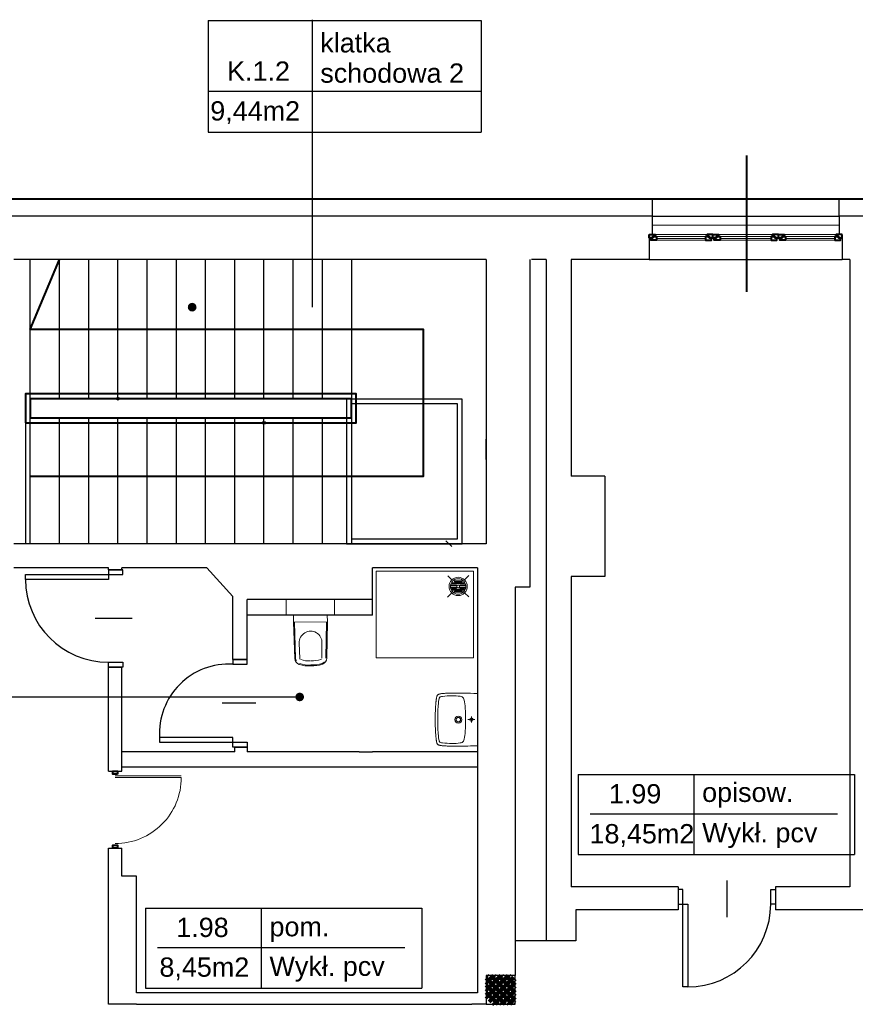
# Model space of a CAD drawing. Header units: millimetres. Extents: x 6612728327 to 6612744462, y 5733542327 to 5733552841.
# Tile 7 of 124: x 6612731832 to 6612732698, y 5733545127 to 5733546149. Entities that reach past the tile are written whole.
import ezdxf

# ---------------------------------------------------------------- set-up
doc = ezdxf.new("R2010")
doc.units = ezdxf.units.MM
doc.header["$MEASUREMENT"] = 0
doc.set_wipeout_variables(frame=1)
doc.linetypes.add('Wipeout_Contour', pattern=[1000, 0, -1000])
for name, color, linetype in [('!!!!_SCIANY GRUBE', 7, 'Continuous'), ('1_ppoż PODZIAL STREF 120', 7, 'Continuous'), ('1_ppoż PODZIAL STREF propoz', 7, 'Continuous'), ('_A TECHN._wyposazenie sanitariaty', 7, 'Continuous'), ('_A-WOD-KAN', 7, 'Continuous'), ('A_A-OPISY POM', 7, 'Continuous'), ('A_ocieplenie', 7, 'Continuous'), ('A_OPISY dodatkowe', 7, 'Continuous'), ('A_SCIANY PROJ. wewn', 7, 'Continuous'), ('A_Stolarka_drzw_wew', 192, 'Continuous'), ('A_wypełnienie', 7, 'Continuous'), ('inw_STOLARKA', 7, 'Continuous'), ('inw_STOLARKAOKIENNA', 7, 'Continuous'), ('inw_WIDOK', 7, 'Continuous')]:
    doc.layers.add(name, color=color, linetype=linetype)
doc.styles.add('GENERATED_STYLE_1', font='arial.ttf')

msp = doc.modelspace()

# ---------------------------------------------------------------- hatches: boundary and pattern name
at = {"layer": 'A_A-OPISY POM', "linetype": 'Continuous', "lineweight": 25}
for points in [[(6612732010.411141, 5733545845.810483, 1), (6612732010.411141, 5733545854.810483, 1)], [(6612732126.466172, 5733545445.785811, 1), (6612732117.466172, 5733545445.785811, 1)], [(6612732126.466172, 5733545445.785811, 1), (6612732117.466172, 5733545445.785811, 1)]]:
    msp.add_hatch(color=7, dxfattribs=at).paths.add_polyline_path(points)

# ---------------------------------------------------------------- linework, layer by layer
at = {"layer": '!!!!_SCIANY GRUBE', "color": 7, "lineweight": 30}
for p, q in [((6612732362.516479, 5733545944.844685), (6612731822.516479, 5733545944.844685)), ((6612732487.516479, 5733545944.844685), (6612732362.516479, 5733545944.844685)), ((6612732487.516479, 5733545944.844685), (6612732487.516479, 5733545925.844685)), ((6612732722.516479, 5733545944.844685), (6612732681.516479, 5733545944.844685)), ((6612732681.516479, 5733545944.844685), (6612732681.516479, 5733545925.844685)), ((6612732484.516479, 5733545925.844685), (6612732484.516479, 5733545899.844685)), ((6612732487.516479, 5733545925.844685), (6612732484.516479, 5733545925.844685)), ((6612732681.516479, 5733545925.844685), (6612732684.516479, 5733545925.844685)), ((6612732684.516479, 5733545925.844685), (6612732684.516479, 5733545899.844685)), ((6612732315.516479, 5733545899.844685), (6612731825.516479, 5733545899.844685)), ((6612732315.516479, 5733545899.844685), (6612732315.516479, 5733545604.844684)), ((6612732360.516479, 5733545899.844685), (6612732360.516479, 5733545559.844684)), ((6612732377.516479, 5733545899.844685), (6612732362.516479, 5733545899.844685)), ((6612732377.516479, 5733545899.844685), (6612732377.516479, 5733545192.844683)), ((6612732484.516479, 5733545899.844685), (6612732403.516479, 5733545899.844685)), ((6612732403.516479, 5733545899.844685), (6612732403.516479, 5733545674.844684)), ((6612732692.516479, 5733545899.844685), (6612732684.516479, 5733545899.844685)), ((6612732692.516479, 5733545899.844685), (6612732692.516479, 5733545248.844683)), ((6612732438.516479, 5733545674.844684), (6612732403.516479, 5733545674.844684)), ((6612732438.516479, 5733545674.844684), (6612732438.516479, 5733545570.844684)), ((6612732315.516479, 5733545604.844684), (6612731825.516479, 5733545604.844684)), ((6612731923.516479, 5733545579.844684), (6612731825.516479, 5733545579.844684)), ((6612731923.516479, 5733545577.844684), (6612731923.516479, 5733545579.844684)), ((6612731923.516479, 5733545577.844684), (6612731937.516479, 5733545577.844684)), ((6612732025.516479, 5733545579.844684), (6612731937.516479, 5733545579.844684)), ((6612731937.516479, 5733545577.844684), (6612731937.516479, 5733545579.844684)), ((6612732052.515471, 5733545550.045087), (6612732025.516479, 5733545579.844684)), ((6612732306.516479, 5733545579.844684), (6612732197.516479, 5733545579.844684)), ((6612732197.516479, 5733545546.844684), (6612732197.516479, 5733545579.844684)), ((6612732306.516479, 5733545579.844684), (6612732306.516479, 5733545372.844684)), ((6612732403.516479, 5733545570.844684), (6612732403.516479, 5733545248.844683)), ((6612732438.516479, 5733545570.844684), (6612732403.516479, 5733545570.844684)), ((6612732360.516479, 5733545559.844684), (6612732345.516479, 5733545559.844684)), ((6612732197.516479, 5733545546.844684), (6612732067.515471, 5733545546.844684)), ((6612732197.516479, 5733545530.845232), (6612732067.515471, 5733545530.845232)), ((6612732052.515471, 5733545484.844402), (6612732067.515471, 5733545484.844554)), ((6612731923.516479, 5733545368.844684), (6612731923.516479, 5733545476.844833)), ((6612731937.516479, 5733545372.844684), (6612731937.516479, 5733545476.844693)), ((6612732054.516479, 5733545388.844684), (6612731937.516479, 5733545388.844684)), ((6612732054.516479, 5733545388.844684), (6612731937.516479, 5733545388.844684)), ((6612732183.516479, 5733545388.844684), (6612732067.516479, 5733545388.844684)), ((6612732183.516479, 5733545388.844684), (6612732197.516479, 5733545388.844684)), ((6612732306.516479, 5733545388.844684), (6612732197.516479, 5733545388.844684)), ((6612731937.516479, 5733545368.844684), (6612731937.516479, 5733545372.844684)), ((6612732306.516479, 5733545372.844684), (6612731937.516479, 5733545372.844684)), ((6612731937.516479, 5733545368.844684), (6612731937.516479, 5733545372.844684)), ((6612732306.516479, 5733545372.844684), (6612732306.516479, 5733545138.844683)), ((6612731923.516479, 5733545368.844684), (6612731937.516479, 5733545368.844684)), ((6612731923.516479, 5733545368.844684), (6612731937.516479, 5733545368.844684)), ((6612731923.516479, 5733545126.844683), (6612731923.516479, 5733545288.844684)), ((6612731923.516479, 5733545288.844684), (6612731937.516479, 5733545288.844684)), ((6612731937.516479, 5733545259.844683), (6612731937.516479, 5733545288.844684)), ((6612731952.516479, 5733545259.844683), (6612731937.516479, 5733545259.844683)), ((6612731952.516479, 5733545138.844683), (6612731952.516479, 5733545259.844683)), ((6612732514.516479, 5733545248.844683), (6612732403.516479, 5733545248.844683)), ((6612732514.516479, 5733545248.844683), (6612732403.516479, 5733545248.844683)), ((6612732514.516479, 5733545248.844683), (6612732514.516479, 5733545224.844683)), ((6612732514.516479, 5733545248.844683), (6612732514.516479, 5733545224.844683)), ((6612732692.516479, 5733545248.844683), (6612732615.516479, 5733545248.844683)), ((6612732615.516479, 5733545248.844683), (6612732615.516479, 5733545224.844683)), ((6612732514.516479, 5733545224.844683), (6612732408.516479, 5733545224.844683)), ((6612732514.516479, 5733545224.844683), (6612732408.516479, 5733545224.844683)), ((6612732408.516479, 5733545224.844683), (6612732408.516479, 5733545192.844683)), ((6612732995.51648, 5733545224.844683), (6612732615.516479, 5733545224.844683)), ((6612732408.516479, 5733545192.844683), (6612732345.516479, 5733545192.844683)), ((6612732300.516479, 5733545138.844683), (6612731952.516479, 5733545138.844683)), ((6612732306.516479, 5733545138.844683), (6612732300.516479, 5733545138.844683)), ((6612731952.516479, 5733545126.844683), (6612731923.516479, 5733545126.844683)), ((6612731952.516479, 5733545126.844683), (6612732300.516479, 5733545126.844683))]:
    msp.add_line(p, q, dxfattribs=at)
at = {"layer": '!!!!_SCIANY GRUBE', "color": 7, "lineweight": 30, "flags": 128}
for points in [[(6612731822.516479, 5733545962.844685), (6612732487.516479, 5733545962.844685), (6612732487.516479, 5733545944.844685)], [(6612732681.516479, 5733545944.844685), (6612732681.516479, 5733545962.844685), (6612732722.516479, 5733545962.844685)], [(6612732052.515471, 5733545484.844404), (6612732052.515471, 5733545550.045087)], [(6612732067.515471, 5733545484.844554), (6612732067.515471, 5733545546.844684)], [(6612732197.516479, 5733545530.845232), (6612732197.516479, 5733545546.844684)], [(6612731923.515571, 5733545476.844833), (6612731937.516479, 5733545476.844833)], [(6612732054.516479, 5733545388.844684), (6612732054.516479, 5733545393.844554), (6612732067.516479, 5733545393.844554), (6612732067.516479, 5733545388.844684)]]:
    msp.add_lwpolyline(points, dxfattribs=at)
at = {"layer": '1_ppoż PODZIAL STREF 120', "color": 1, "lineweight": 18, "true_color": 0xe70505}
msp.add_line((6612732095.847183, 5733545604.844684), (6612732114.401622, 5733545604.844684), dxfattribs=at)
at = {"layer": '1_ppoż PODZIAL STREF 120', "color": 7, "lineweight": 30, "flags": 128}
for points in [[(6612732290.516479, 5733545604.844684), (6612732290.516479, 5733545754.844684), (6612732170.516479, 5733545754.844684), (6612732170.516479, 5733545604.844684)], [(6612732285.516479, 5733545609.844684), (6612732285.516479, 5733545749.844684), (6612732175.516479, 5733545749.844684), (6612732175.516479, 5733545609.844684)]]:
    msp.add_lwpolyline(points, close=True, dxfattribs=at)
at = {"layer": '1_ppoż PODZIAL STREF propoz', "color": 7, "lineweight": 40}
msp.add_line((6612732585.516479, 5733546007.679116), (6612732585.516479, 5733545866.242754), dxfattribs=at)
msp.add_line((6612732585.516479, 5733546007.679116), (6612732585.516479, 5733545866.242754), dxfattribs=at)
at = {"layer": '1_ppoż PODZIAL STREF propoz', "color": 1, "lineweight": 18, "true_color": 0xe70505}
msp.add_line((6612732095.847183, 5733545604.844684), (6612732114.401622, 5733545604.844684), dxfattribs=at)
at = {"layer": '_A TECHN._wyposazenie sanitariaty', "color": 7, "lineweight": 18}
for p, q in [((6612732150.560999, 5733545531.196956), (6612732115.562197, 5733545530.907301)), ((6612732115.562197, 5733545530.907301), (6612732115.624266, 5733545523.407557)), ((6612732115.624266, 5733545523.407557), (6612732150.623068, 5733545523.697212)), ((6612732115.624266, 5733545523.407557), (6612732115.644956, 5733545520.907643)), ((6612732115.624266, 5733545523.407557), (6612732116.827879, 5733545485.671069)), ((6612732116.561604, 5733545523.437454), (6612732117.765217, 5733545485.700966)), ((6612732149.685363, 5733545523.711591), (6612732149.106498, 5733545485.960351)), ((6612732150.623068, 5733545523.697212), (6612732150.044202, 5733545485.945972)), ((6612732150.623068, 5733545523.697212), (6612732150.560999, 5733545531.196956)), ((6612732121.536909, 5733545501.713772), (6612732122.043288, 5733545485.837416)), ((6612732145.070292, 5733545501.908538), (6612732144.826754, 5733545486.025975))]:
    msp.add_line(p, q, dxfattribs=at)
at = {"layer": '_A TECHN._wyposazenie sanitariaty', "color": 7, "lineweight": 18, "flags": 128}
msp.add_lwpolyline([(6612732157.928328, 5733545547.258477), (6612732158.060741, 5733545531.259025), (6612732108.062454, 5733545530.845232), (6612732107.93004, 5733545546.844684)], close=True, dxfattribs=at)
for points in [[(6612732266.753613, 5733545448.791548), (6612732266.362247, 5733545448.661093), (6612732265.970881, 5733545448.504603), (6612732265.657903, 5733545448.321795), (6612732265.344638, 5733545448.139271), (6612732265.083727, 5733545447.904394), (6612732264.87517, 5733545447.617449), (6612732264.666327, 5733545447.330504), (6612732264.509838, 5733545446.991206), (6612732264.353348, 5733545446.625874), (6612732264.222894, 5733545446.234508), (6612732264.118472, 5733545445.817108), (6612732264.01405, 5733545445.373673), (6612732263.909628, 5733545444.929954), (6612732263.831527, 5733545444.460485), (6612732263.727105, 5733545443.964698), (6612732263.648718, 5733545443.442877), (6612732263.570616, 5733545442.921055), (6612732263.41384, 5733545441.825343), (6612732263.361773, 5733545441.225134), (6612732263.283385, 5733545440.624926), (6612732263.231318, 5733545439.998968), (6612732263.15293, 5733545439.346691), (6612732263.100863, 5733545438.668095), (6612732263.048795, 5733545437.963749), (6612732262.996441, 5733545437.207051), (6612732262.944373, 5733545436.424318), (6612732262.892018, 5733545435.615552), (6612732262.865986, 5733545434.754432), (6612732262.813917, 5733545433.867564), (6612732262.761564, 5733545432.902022), (6612732262.709496, 5733545431.884413), (6612732262.683462, 5733545430.814735), (6612732262.631108, 5733545429.640636), (6612732262.605074, 5733545428.41447), (6612732262.579041, 5733545427.057562), (6612732262.553007, 5733545425.596519), (6612732262.526973, 5733545424.00502), (6612732262.526973, 5733545422.283066)], [(6612732282.19942, 5733545447.043446), (6612732279.772835, 5733545447.043446), (6612732277.372569, 5733545446.965058), (6612732274.945984, 5733545446.834602), (6612732272.545719, 5733545446.65208), (6612732270.145454, 5733545446.417202), (6612732268.945036, 5733545446.208645), (6612732268.371146, 5733545446.07819), (6612732267.797256, 5733545445.843313), (6612732267.301469, 5733545445.504015), (6612732267.092627, 5733545445.295458), (6612732266.936136, 5733545445.034547), (6612732266.70126, 5733545444.486405), (6612732266.518736, 5733545443.912516), (6612732266.101337, 5733545441.538284), (6612732265.814106, 5733545439.137733), (6612732265.605549, 5733545436.737468), (6612732265.292284, 5733545431.910618), (6612732265.135796, 5733545427.083768), (6612732265.083727, 5733545422.256918)], [(6612732266.858035, 5733545448.817638), (6612732266.753613, 5733545448.791606)], [(6612732273.171963, 5733545449.574281), (6612732272.258775, 5733545449.522213), (6612732271.397655, 5733545449.469859), (6612732270.588888, 5733545449.391758), (6612732269.83219, 5733545449.31337), (6612732269.101811, 5733545449.234982), (6612732268.4235, 5733545449.130847), (6612732267.797256, 5733545449.052459), (6612732267.197047, 5733545448.922004), (6612732266.779648, 5733545448.791548)], [(6612732266.857749, 5733545448.817697), (6612732266.962171, 5733545448.869764)], [(6612732277.63348, 5733545449.756918), (6612732276.407313, 5733545449.730885), (6612732275.050406, 5733545449.67853), (6612732274.972304, 5733545449.67853), (6612732273.850273, 5733545449.626463), (6612732273.798206, 5733545449.626463), (6612732273.171963, 5733545449.574395)], [(6612732276.407313, 5733545449.730885), (6612732276.407313, 5733545449.70485)], [(6612732284.208604, 5733545449.78301), (6612732278.93832, 5733545449.78301), (6612732278.051167, 5733545449.756975), (6612732277.633767, 5733545449.756975)], [(6612732306.516479, 5733545449.417849), (6612732306.516479, 5733545395.148398), (6612732302.446328, 5733545395.017942), (6612732299.132589, 5733545394.939555), (6612732296.340958, 5733545394.887487), (6612732293.966726, 5733545394.861454), (6612732291.905474, 5733545394.83542), (6612732290.053064, 5733545394.809099), (6612732288.383178, 5733545394.809099), (6612732286.869781, 5733545394.783066), (6612732283.008472, 5733545394.783066), (6612732281.912475, 5733545394.757032), (6612732280.868832, 5733545394.757032), (6612732279.877542, 5733545394.783066), (6612732278.051167, 5733545394.783066), (6612732277.633767, 5733545394.809099)], [(6612732294.044828, 5733545422.256804), (6612732294.018794, 5733545426.352988), (6612732293.888339, 5733545430.44946), (6612732293.653461, 5733545434.519612), (6612732293.496973, 5733545436.580865), (6612732293.262095, 5733545438.615797), (6612732292.949117, 5733545440.624982), (6612732292.531431, 5733545442.633882), (6612732292.244486, 5733545443.625457), (6612732291.85312, 5733545444.564678), (6612732291.566175, 5733545444.982079), (6612732291.226877, 5733545445.373445), (6612732290.809477, 5733545445.66039), (6612732290.366043, 5733545445.895266), (6612732289.400501, 5733545446.260599), (6612732288.409212, 5733545446.495476), (6612732286.373992, 5733545446.78242), (6612732284.33906, 5733545446.964944), (6612732283.295417, 5733545447.017298), (6612732282.773595, 5733545447.043331), (6612732282.19942, 5733545447.043331)], [(6612732306.516479, 5733545449.417734), (6612732302.446328, 5733545449.548189), (6612732299.132589, 5733545449.626577), (6612732296.340958, 5733545449.678644), (6612732293.966726, 5733545449.704679), (6612732291.905474, 5733545449.730713), (6612732290.053064, 5733545449.757032), (6612732286.869781, 5733545449.757032), (6612732284.208604, 5733545449.783066)], [(6612732266.962457, 5733545395.696254), (6612732266.858035, 5733545395.722287), (6612732266.753613, 5733545395.774356), (6612732266.362247, 5733545395.90481), (6612732265.970881, 5733545396.0613), (6612732265.657903, 5733545396.244109), (6612732265.344638, 5733545396.426632), (6612732265.083727, 5733545396.66151), (6612732264.87517, 5733545396.922421), (6612732264.666327, 5733545397.235399), (6612732264.509838, 5733545397.574697), (6612732264.353348, 5733545397.940029), (6612732264.222894, 5733545398.331395), (6612732264.01405, 5733545399.166196), (6612732263.909628, 5733545399.63595), (6612732263.831527, 5733545400.105417), (6612732263.727105, 5733545400.601205), (6612732263.648718, 5733545401.123027), (6612732263.570616, 5733545401.644849), (6612732263.41384, 5733545402.740561), (6612732263.361773, 5733545403.340769), (6612732263.283385, 5733545403.940978), (6612732263.231318, 5733545404.566936), (6612732263.15293, 5733545405.219213), (6612732263.100863, 5733545405.897809), (6612732263.048795, 5733545406.602154), (6612732262.996441, 5733545407.358852), (6612732262.944373, 5733545408.115551), (6612732262.892018, 5733545408.950352), (6612732262.865986, 5733545409.811472), (6612732262.813917, 5733545410.698339), (6612732262.761564, 5733545411.663881), (6612732262.709496, 5733545412.681491), (6612732262.683462, 5733545413.751168), (6612732262.631108, 5733545414.925266), (6612732262.605074, 5733545416.151433), (6612732262.579041, 5733545417.508341), (6612732262.553007, 5733545418.943351), (6612732262.526973, 5733545420.560883), (6612732262.526973, 5733545422.282838)], [(6612732294.044828, 5733545422.309157), (6612732294.018794, 5733545418.212972), (6612732293.888339, 5733545414.1165), (6612732293.653461, 5733545410.020315), (6612732293.496973, 5733545407.985096), (6612732293.262095, 5733545405.950163), (6612732292.949117, 5733545403.940978), (6612732292.531431, 5733545401.93208), (6612732292.244486, 5733545400.940504), (6612732291.85312, 5733545400.001282), (6612732291.566175, 5733545399.557848), (6612732291.226877, 5733545399.192516), (6612732290.809477, 5733545398.905571), (6612732290.366043, 5733545398.64466), (6612732289.400501, 5733545398.305363), (6612732288.409212, 5733545398.070485), (6612732286.373992, 5733545397.757506), (6612732284.33906, 5733545397.601017), (6612732283.295417, 5733545397.548663), (6612732282.773595, 5733545397.52263), (6612732279.772835, 5733545397.52263), (6612732277.372569, 5733545397.601017), (6612732274.945984, 5733545397.705153), (6612732272.545719, 5733545397.887962), (6612732270.145454, 5733545398.148872), (6612732268.945036, 5733545398.331395), (6612732268.371146, 5733545398.487885), (6612732267.797256, 5733545398.722761), (6612732267.301469, 5733545399.036027), (6612732267.092627, 5733545399.270617), (6612732266.936136, 5733545399.531528), (6612732266.70126, 5733545400.07967), (6612732266.518736, 5733545400.65356), (6612732266.101337, 5733545403.02779), (6612732265.814106, 5733545405.428342), (6612732265.605549, 5733545407.828607), (6612732265.292284, 5733545412.655457), (6612732265.135796, 5733545417.482307), (6612732265.083727, 5733545422.309157)], [(6612732296.36263, 5733545422.270049), (6612732303.498137, 5733545422.270049)], [(6612732300.019743, 5733545425.400979), (6612732300.019743, 5733545419.139119)], [(6612732274.972304, 5733545394.887487), (6612732273.850273, 5733545394.939555), (6612732273.798206, 5733545394.939555), (6612732273.171963, 5733545394.96559), (6612732272.258775, 5733545395.043977), (6612732271.397655, 5733545395.096045), (6612732270.588888, 5733545395.174433), (6612732269.83219, 5733545395.252534), (6612732269.101811, 5733545395.330921), (6612732268.4235, 5733545395.435343), (6612732267.797256, 5733545395.513444), (6612732267.197047, 5733545395.6439), (6612732266.779648, 5733545395.748322)], [(6612732275.050692, 5733545394.887201), (6612732274.972304, 5733545394.887201)], [(6612732277.63348, 5733545394.809099), (6612732276.407313, 5733545394.835134), (6612732275.050406, 5733545394.887487)], [(6612732276.407313, 5733545394.835134), (6612732276.407313, 5733545394.809099)]]:
    msp.add_lwpolyline(points, dxfattribs=at)
at = {"layer": '_A TECHN._wyposazenie sanitariaty', "color": 7, "lineweight": 18}
for centre, radius in [((6612732286.530625, 5733545422.270049), 3.691874), ((6612732286.530482, 5733545422.271709), 2.296058), ((6612732300.019743, 5733545422.270049), 1.748059)]:
    msp.add_circle(centre, radius, dxfattribs=at)
for centre, radius, start, end in [((6612732133.299177, 5733545502.345661), 11.779229, 357.873402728, 183.075049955), ((6612732123.405762, 5733545485.838668), 6.581331, 180.624567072, 252.748067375), ((6612732123.405762, 5733545485.838668), 5.643516, 180.624567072, 252.748067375), ((6612732123.405762, 5733545485.838668), 1.363269, 180.624567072, 252.748067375), ((6612732131.39213, 5733545510.255814), 27.052738, 252.063563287, 273.745597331), ((6612732135.07504, 5733545510.286294), 27.052738, 267.202891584, 288.884903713), ((6612732143.464446, 5733545486.004676), 1.363269, 288.200124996, 0.323479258), ((6612732143.464446, 5733545486.004676), 5.643516, 288.200124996, 0.323479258), ((6612732143.464446, 5733545486.004676), 6.581331, 288.200124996, 0.323479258), ((6612732131.39213, 5733545510.255814), 32.2708, 252.063563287, 273.745597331), ((6612732131.39213, 5733545510.255814), 31.332985, 252.063563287, 273.745597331), ((6612732135.07504, 5733545510.286294), 32.2708, 267.202891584, 288.884903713), ((6612732135.07504, 5733545510.286294), 31.332985, 267.202891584, 288.884903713)]:
    msp.add_arc(centre, radius, start, end, dxfattribs=at)
at = {"layer": '_A-WOD-KAN', "color": 7, "lineweight": 18}
for p, q in [((6612732279.646642, 5733545567.19594), (6612732275.464544, 5733545571.378051)), ((6612732279.635489, 5733545563.393375), (6612732279.635489, 5733545564.284887)), ((6612732279.635489, 5733545564.284887), (6612732292.899823, 5733545564.284874)), ((6612732282.383159, 5733545565.443862), (6612732282.383161, 5733545566.335374)), ((6612732290.591889, 5733545565.443849), (6612732282.383159, 5733545565.443862)), ((6612732282.383161, 5733545566.335374), (6612732290.591891, 5733545566.335361)), ((6612732290.591891, 5733545566.335361), (6612732290.591889, 5733545565.443849)), ((6612732292.899823, 5733545564.284874), (6612732292.899822, 5733545563.393362)), ((6612732293.03509, 5733545567.181894), (6612732297.548198, 5733545571.694987)), ((6612732278.907339, 5733545559.646509), (6612732278.907337, 5733545558.754997)), ((6612732278.907337, 5733545558.754997), (6612732284.524557, 5733545558.754993)), ((6612732284.524559, 5733545559.646505), (6612732278.907339, 5733545559.646509)), ((6612732278.907341, 5733545561.34289), (6612732278.907343, 5733545562.234401)), ((6612732284.524561, 5733545561.342886), (6612732278.907341, 5733545561.34289)), ((6612732278.907343, 5733545562.234401), (6612732284.524563, 5733545562.234398)), ((6612732279.635479, 5733545557.596023), (6612732279.635477, 5733545556.704511)), ((6612732279.635477, 5733545556.704511), (6612732292.899811, 5733545556.704497)), ((6612732292.899813, 5733545557.596009), (6612732279.635479, 5733545557.596023)), ((6612732292.899822, 5733545563.393362), (6612732279.635489, 5733545563.393375)), ((6612732282.383146, 5733545555.545536), (6612732282.383144, 5733545554.654025)), ((6612732282.383144, 5733545554.654025), (6612732290.591875, 5733545554.654012)), ((6612732290.591877, 5733545555.545523), (6612732282.383146, 5733545555.545536)), ((6612732284.524557, 5733545558.754993), (6612732284.524559, 5733545559.646505)), ((6612732284.524563, 5733545562.234398), (6612732284.524561, 5733545561.342886)), ((6612732288.143095, 5733545558.754988), (6612732288.143096, 5733545559.6465)), ((6612732293.662209, 5733545558.754985), (6612732288.143095, 5733545558.754988)), ((6612732288.143096, 5733545559.6465), (6612732293.66221, 5733545559.646496)), ((6612732288.1431, 5733545562.234391), (6612732288.143099, 5733545561.34288)), ((6612732288.143099, 5733545561.34288), (6612732293.662212, 5733545561.342876)), ((6612732293.662214, 5733545562.234388), (6612732288.1431, 5733545562.234391)), ((6612732290.591875, 5733545554.654012), (6612732290.591877, 5733545555.545523)), ((6612732292.899811, 5733545556.704497), (6612732292.899813, 5733545557.596009)), ((6612732293.66221, 5733545559.646496), (6612732293.662209, 5733545558.754985)), ((6612732293.662212, 5733545561.342876), (6612732293.662214, 5733545562.234388)), ((6612732279.632566, 5733545553.779415), (6612732275.147536, 5733545549.294398)), ((6612732293.049092, 5733545553.793446), (6612732297.23119, 5733545549.611335))]:
    msp.add_line(p, q, dxfattribs=at)
at = {"layer": '_A-WOD-KAN', "color": 107, "lineweight": 18, "flags": 128}
msp.add_lwpolyline([(6612732302.199551, 5733545486.362691), (6612732201.403013, 5733545486.362691), (6612732201.403013, 5733545576.362691), (6612732302.199551, 5733545576.362691)], close=True, dxfattribs=at)
at = {"layer": '_A-WOD-KAN', "color": 7, "lineweight": 18}
for centre, radius in [((6612732286.333829, 5733545560.480655), 9.477), ((6612732286.333829, 5733545560.480655), 8.019), ((6612732286.333829, 5733545560.508731), 1.544856), ((6612732286.333829, 5733545560.480655), 1.544856)]:
    msp.add_circle(centre, radius, dxfattribs=at)
at = {"layer": 'A_A-OPISY POM', "color": 7, "lineweight": 25}
for p, q in [((6612732027.126518, 5733546147.702353), (6612732310.280769, 5733546147.702353)), ((6612732027.126518, 5733546147.702353), (6612732027.126518, 5733546031.855494)), ((6612732134.797458, 5733546148.642075), (6612732134.797458, 5733545950.872643)), ((6612732310.280769, 5733546147.702353), (6612732310.280769, 5733546031.855494)), ((6612732027.126518, 5733546074.413952), (6612732310.280769, 5733546074.413952)), ((6612732027.126518, 5733546031.855494), (6612732310.280769, 5733546031.855494)), ((6612732315.516479, 5733545692.263034), (6612732315.516479, 5733545713.263034)), ((6612732273.671303, 5733545607.844684), (6612732279.671303, 5733545601.844684)), ((6612732261.671303, 5733545604.844684), (6612732282.671303, 5733545604.844684)), ((6612732410.889177, 5733545365.246985), (6612732697.533037, 5733545365.246985)), ((6612732410.889177, 5733545365.246985), (6612732410.889177, 5733545282.273275)), ((6612732530.857491, 5733545365.246985), (6612732530.857491, 5733545283.103862)), ((6612732697.533037, 5733545365.246985), (6612732697.533037, 5733545282.273275)), ((6612732423.186552, 5733545324.503578), (6612732679.857327, 5733545324.503578)), ((6612732410.889177, 5733545282.273275), (6612732697.533037, 5733545282.273275)), ((6612731962.119378, 5733545226.596564), (6612732248.763239, 5733545226.596564)), ((6612731962.119378, 5733545226.596564), (6612731962.119378, 5733545143.622854)), ((6612732082.087693, 5733545226.596564), (6612732082.087693, 5733545144.453441)), ((6612732248.763239, 5733545226.596564), (6612732248.763239, 5733545143.622854)), ((6612731974.416754, 5733545185.853157), (6612732231.087529, 5733545185.853157)), ((6612731962.119378, 5733545143.622854), (6612732248.763239, 5733545143.622854))]:
    msp.add_line(p, q, dxfattribs=at)
at = {"layer": 'A_A-OPISY POM', "color": 7, "lineweight": 25, "flags": 128}
for points in [[(6612732134.797458, 5733546044.021189), (6612732134.797458, 5733545850.310483)], [(6612731218.369077, 5733545445.785811), (6612732121.966172, 5733545445.785811)], [(6612731218.369077, 5733545445.785811), (6612732121.966172, 5733545445.785811)]]:
    msp.add_lwpolyline(points, dxfattribs=at)
at = {"layer": 'A_ocieplenie', "color": 7, "lineweight": 40}
msp.add_line((6612731750.516479, 5733545962.844685), (6612733376.51648, 5733545962.844685), dxfattribs=at)
at = {"layer": 'A_OPISY dodatkowe', "color": 7, "lineweight": 30}
for centre in [(6612731933.416479, 5733545755.344684), (6612732084.916479, 5733545730.344684)]:
    msp.add_circle(centre, 1.449179, dxfattribs=at)
at = {"layer": 'A_SCIANY PROJ. wewn', "color": 146, "lineweight": 18, "flags": 128}
msp.add_lwpolyline([(6612732487.516479, 5733545944.844685), (6612732681.516479, 5733545944.844685), (6612732681.516479, 5733545935.344685), (6612732487.516479, 5733545935.344685)], close=True, dxfattribs=at)
at = {"layer": 'A_Stolarka_drzw_wew', "color": 7, "lineweight": 30}
for p, q in [((6612731923.516579, 5733545577.844833), (6612731923.516529, 5733545572.844833)), ((6612731938.516579, 5733545577.844684), (6612731923.516579, 5733545577.844833)), ((6612731938.516529, 5733545572.844684), (6612731938.516579, 5733545577.844684)), ((6612731837.516479, 5733545567.845692), (6612731837.516528, 5733545572.845692)), ((6612731923.516479, 5733545567.844833), (6612731837.516479, 5733545567.845692)), ((6612731837.516528, 5733545572.845692), (6612731923.516529, 5733545572.844833)), ((6612731923.516529, 5733545572.844833), (6612731923.516479, 5733545567.844833)), ((6612731923.516529, 5733545572.844833), (6612731938.516529, 5733545572.844684)), ((6612731948.064942, 5733545527.344588), (6612731909.741823, 5733545527.344971)), ((6612732067.516479, 5733545484.844554), (6612732052.516479, 5733545484.844554)), ((6612732052.516479, 5733545484.844554), (6612732052.516479, 5733545479.844554)), ((6612732067.516479, 5733545479.844554), (6612732067.516479, 5733545484.844554)), ((6612731923.515571, 5733545476.844833), (6612731923.51562, 5733545481.844833)), ((6612731938.515571, 5733545476.844684), (6612731923.515571, 5733545476.844833)), ((6612731923.51562, 5733545481.844833), (6612731938.51562, 5733545481.844684)), ((6612731938.51562, 5733545481.844684), (6612731938.515571, 5733545476.844684)), ((6612732052.516479, 5733545479.844554), (6612732067.516479, 5733545479.844554)), ((6612732076.500509, 5733545439.344553), (6612732041.594917, 5733545439.344553)), ((6612732052.516479, 5733545403.844553), (6612731976.516479, 5733545403.844553)), ((6612731976.516479, 5733545403.844553), (6612731976.516479, 5733545398.844553)), ((6612732052.516479, 5733545398.844553), (6612732052.516479, 5733545403.844553)), ((6612731976.516479, 5733545398.844553), (6612732052.516479, 5733545398.844553)), ((6612732052.516479, 5733545393.844553), (6612732052.516479, 5733545398.844553)), ((6612732052.516479, 5733545398.844553), (6612732067.516479, 5733545398.844553)), ((6612732067.516479, 5733545393.844553), (6612732052.516479, 5733545393.844553)), ((6612732067.516479, 5733545398.844553), (6612732067.516479, 5733545393.844553)), ((6612732565.016479, 5733545255.477716), (6612732565.016479, 5733545217.154597)), ((6612732519.516479, 5733545245.928848), (6612732514.516479, 5733545245.928848)), ((6612732514.516479, 5733545245.928848), (6612732514.516479, 5733545230.928848)), ((6612732519.516479, 5733545230.928848), (6612732519.516479, 5733545245.928848)), ((6612732610.516479, 5733545245.928848), (6612732615.516479, 5733545245.928848)), ((6612732610.516479, 5733545230.928848), (6612732610.516479, 5733545245.928848)), ((6612732615.516479, 5733545245.928848), (6612732615.516479, 5733545230.928848)), ((6612732514.516479, 5733545230.928848), (6612732519.516479, 5733545230.928848)), ((6612732519.516479, 5733545230.928848), (6612732524.516479, 5733545230.928848)), ((6612732519.516479, 5733545144.928848), (6612732519.516479, 5733545230.928848)), ((6612732524.516479, 5733545230.928848), (6612732524.516479, 5733545144.928848)), ((6612732615.516479, 5733545230.928848), (6612732610.516479, 5733545230.928848)), ((6612732524.516479, 5733545144.928848), (6612732519.516479, 5733545144.928848))]:
    msp.add_line(p, q, dxfattribs=at)
for centre, radius, start, end in [((6612731923.516479, 5733545567.844833), 86, 179.999453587, 269.999453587), ((6612732048.494221, 5733545407.866812), 72.09004, 86.801256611, 183.198743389), ((6612732524.516479, 5733545230.928848), 86, 270, 0)]:
    msp.add_arc(centre, radius, start, end, dxfattribs=at)
at = {"layer": 'inw_STOLARKA', "color": 7, "lineweight": 18}
for p, q in [((6612731930.516479, 5733545363.946724), (6612731999.087908, 5733545363.946724)), ((6612731930.516479, 5733545363.946724), (6612731999.087908, 5733545363.946724)), ((6612731930.516479, 5733545362.314071), (6612731999.087908, 5733545362.314071))]:
    msp.add_line(p, q, dxfattribs=at)
at = {"layer": 'inw_STOLARKA', "color": 7, "lineweight": 40, "flags": 128}
for points in [[(6612731932.965458, 5733545365.579377), (6612731928.067499, 5733545365.579377), (6612731928.067499, 5733545368.844684), (6612731932.965458, 5733545368.844684)], [(6612731932.965458, 5733545288.844684), (6612731928.067499, 5733545288.844684), (6612731928.067499, 5733545292.109989), (6612731932.965458, 5733545292.109989)]]:
    msp.add_lwpolyline(points, close=True, dxfattribs=at)
at = {"layer": 'inw_STOLARKA', "color": 7, "lineweight": 18}
msp.add_arc((6612731930.893703, 5733545361.936846), 68.195247, 269.683077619, 0.316922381, dxfattribs=at)
at = {"layer": 'inw_STOLARKAOKIENNA', "color": 7, "lineweight": 18}
for p, q in [((6612732490.516479, 5733545925.844685), (6612732544.516479, 5733545925.844685)), ((6612732492.016479, 5733545923.594685), (6612732543.016479, 5733545923.594685)), ((6612732556.516479, 5733545925.844685), (6612732612.516479, 5733545925.844685)), ((6612732558.016479, 5733545923.594685), (6612732611.016479, 5733545923.594685)), ((6612732624.516479, 5733545925.844685), (6612732678.516479, 5733545925.844685)), ((6612732626.016479, 5733545923.594685), (6612732677.016479, 5733545923.594685)), ((6612732492.016479, 5733545921.719685), (6612732543.016479, 5733545921.719685)), ((6612732492.016479, 5733545919.844685), (6612732543.016479, 5733545919.844685)), ((6612732558.016479, 5733545921.719685), (6612732611.016479, 5733545921.719685)), ((6612732558.016479, 5733545919.844685), (6612732611.016479, 5733545919.844685)), ((6612732626.016479, 5733545921.719685), (6612732677.016479, 5733545921.719685)), ((6612732626.016479, 5733545919.844685), (6612732677.016479, 5733545919.844685))]:
    msp.add_line(p, q, dxfattribs=at)
at = {"layer": 'inw_STOLARKAOKIENNA', "color": 7, "lineweight": 40, "flags": 128}
for points in [[(6612732484.516479, 5733545925.844685), (6612732490.516479, 5733545925.844685), (6612732490.516479, 5733545923.594685), (6612732488.266479, 5733545923.594685), (6612732488.266479, 5733545922.094685), (6612732484.516479, 5733545922.094685)], [(6612732486.016479, 5733545922.094685), (6612732488.266479, 5733545922.094685), (6612732488.266479, 5733545923.594685), (6612732492.016479, 5733545923.594685), (6612732492.016479, 5733545919.844685), (6612732486.016479, 5733545919.844685)], [(6612732549.016479, 5733545922.094685), (6612732546.766479, 5733545922.094685), (6612732546.766479, 5733545923.594685), (6612732543.016479, 5733545923.594685), (6612732543.016479, 5733545919.844685), (6612732549.016479, 5733545919.844685)], [(6612732550.516479, 5733545925.844685), (6612732544.516479, 5733545925.844685), (6612732544.516479, 5733545923.594685), (6612732546.766479, 5733545923.594685), (6612732546.766479, 5733545922.094685), (6612732550.516479, 5733545922.094685)], [(6612732550.516479, 5733545925.844685), (6612732556.516479, 5733545925.844685), (6612732556.516479, 5733545923.594685), (6612732554.266479, 5733545923.594685), (6612732554.266479, 5733545922.094685), (6612732550.516479, 5733545922.094685)], [(6612732552.016479, 5733545922.094685), (6612732554.266479, 5733545922.094685), (6612732554.266479, 5733545923.594685), (6612732558.016479, 5733545923.594685), (6612732558.016479, 5733545919.844685), (6612732552.016479, 5733545919.844685)], [(6612732617.016479, 5733545922.094685), (6612732614.766479, 5733545922.094685), (6612732614.766479, 5733545923.594685), (6612732611.016479, 5733545923.594685), (6612732611.016479, 5733545919.844685), (6612732617.016479, 5733545919.844685)], [(6612732618.516479, 5733545925.844685), (6612732612.516479, 5733545925.844685), (6612732612.516479, 5733545923.594685), (6612732614.766479, 5733545923.594685), (6612732614.766479, 5733545922.094685), (6612732618.516479, 5733545922.094685)], [(6612732618.516479, 5733545925.844685), (6612732624.516479, 5733545925.844685), (6612732624.516479, 5733545923.594685), (6612732622.266479, 5733545923.594685), (6612732622.266479, 5733545922.094685), (6612732618.516479, 5733545922.094685)], [(6612732620.016479, 5733545922.094685), (6612732622.266479, 5733545922.094685), (6612732622.266479, 5733545923.594685), (6612732626.016479, 5733545923.594685), (6612732626.016479, 5733545919.844685), (6612732620.016479, 5733545919.844685)], [(6612732683.016479, 5733545922.094685), (6612732680.766479, 5733545922.094685), (6612732680.766479, 5733545923.594685), (6612732677.016479, 5733545923.594685), (6612732677.016479, 5733545919.844685), (6612732683.016479, 5733545919.844685)], [(6612732684.516479, 5733545925.844685), (6612732678.516479, 5733545925.844685), (6612732678.516479, 5733545923.594685), (6612732680.766479, 5733545923.594685), (6612732680.766479, 5733545922.094685), (6612732684.516479, 5733545922.094685)]]:
    msp.add_lwpolyline(points, close=True, dxfattribs=at)
at = {"layer": 'inw_WIDOK', "color": 7, "lineweight": 30}
for p, q in [((6612732487.516479, 5733545944.844685), (6612732681.516479, 5733545944.844685)), ((6612731842.516479, 5733545604.844684), (6612731842.516479, 5733545899.844685)), ((6612731872.816479, 5733545755.344684), (6612731872.816479, 5733545899.844685)), ((6612731903.116479, 5733545755.344684), (6612731903.116479, 5733545899.844685)), ((6612731933.416479, 5733545755.344684), (6612731933.416479, 5733545899.844685)), ((6612731963.716478, 5733545755.344684), (6612731963.716478, 5733545899.844685)), ((6612731994.016479, 5733545755.344684), (6612731994.016479, 5733545899.844685)), ((6612732024.316479, 5733545755.344684), (6612732024.316479, 5733545899.844685)), ((6612732054.616479, 5733545755.344684), (6612732054.616479, 5733545899.844685)), ((6612732084.916479, 5733545755.344684), (6612732084.916479, 5733545899.844685)), ((6612732115.216479, 5733545755.344684), (6612732115.216479, 5733545899.844685)), ((6612732145.516479, 5733545755.344684), (6612732145.516479, 5733545899.844685)), ((6612732175.516479, 5733545899.844685), (6612732175.516479, 5733545604.844684)), ((6612732484.516479, 5733545899.844685), (6612732684.516479, 5733545899.844685)), ((6612731837.516479, 5733545730.344684), (6612731837.516479, 5733545604.844684)), ((6612731872.816479, 5733545604.844684), (6612731872.816479, 5733545735.344684)), ((6612731903.116479, 5733545604.844684), (6612731903.116479, 5733545735.344684)), ((6612731933.416479, 5733545604.844684), (6612731933.416479, 5733545735.344684)), ((6612731963.716478, 5733545604.844684), (6612731963.716478, 5733545735.344684)), ((6612731994.016479, 5733545604.844684), (6612731994.016479, 5733545735.344684)), ((6612732024.316479, 5733545604.844684), (6612732024.316479, 5733545735.344684)), ((6612732054.616479, 5733545604.844684), (6612732054.616479, 5733545735.344684)), ((6612732084.916479, 5733545604.844684), (6612732084.916479, 5733545735.344684)), ((6612732115.216479, 5733545604.844684), (6612732115.216479, 5733545735.344684)), ((6612732145.516479, 5733545604.844684), (6612732145.516479, 5733545735.344684))]:
    msp.add_line(p, q, dxfattribs=at)
at = {"layer": 'inw_WIDOK', "color": 7, "lineweight": 40, "flags": 128}
msp.add_lwpolyline([(6612731842.516479, 5733545674.837734), (6612732250.336475, 5733545674.837734), (6612732250.336475, 5733545827.182125), (6612731842.516479, 5733545827.182125), (6612731872.816479, 5733545899.844685)], dxfattribs=at)
for points in [[(6612731837.516479, 5733545730.344684), (6612732180.516479, 5733545730.344684), (6612732180.516479, 5733545760.344684), (6612731837.516479, 5733545760.344684)], [(6612731842.516479, 5733545735.344684), (6612732175.516479, 5733545735.344684), (6612732175.516479, 5733545755.344684), (6612731842.516479, 5733545755.344684)]]:
    msp.add_lwpolyline(points, close=True, dxfattribs=at)

# ---------------------------------------------------------------- texts
at = {"layer": 'A_A-OPISY POM', "color": 7, "lineweight": 25, "char_height": 20.00000003, "attachment_point": 7, "style": 'GENERATED_STYLE_1'}
for s, insert in [('\\A1;{\\pql;\\fArial|b0|i0|c238|p38;klatka}', (6612732143.333633, 5733546114.366569)), ('\\A1;{\\pql;\\fArial|b0|i0|c238|p38;K.1.2}', (6612732046.62408, 5733546085.300981)), ('\\A1;{\\pql;\\fArial|b0|i0|c238|p38;schodowa 2}', (6612732143.333633, 5733546082.955716)), ('\\A1;{\\pql;\\fArial|b0|i0|c238|p38;9,44m2}', (6612732029.158895, 5733546040.307745)), ('\\A1;{\\pql;\\fArial|b0|i0|c238|p38;1.99}', (6612732442.684114, 5733545335.061464)), ('\\A1;{\\pql;\\fArial|b0|i0|c238|p38;opisow.}', (6612732539.393667, 5733545330.828617)), ('\\A1;{\\pql;\\fArial|b0|i0|c238|p38;18,45m2}', (6612732422.545899, 5733545290.154448)), ('\\A1;{\\pql;\\fArial|b0|i0|c238|p38;Wykł. pcv}', (6612732539.393667, 5733545288.967199)), ('\\A1;{\\pql;\\fArial|b0|i0|c238|p38;1.98}', (6612731993.914315, 5733545196.411043)), ('\\A1;{\\pql;\\fArial|b0|i0|c238|p38;pom.}', (6612732090.623869, 5733545191.375624)), ('\\A1;{\\pql;\\fArial|b0|i0|c238|p38;8,45m2}', (6612731976.449131, 5733545151.74695)), ('\\A1;{\\pql;\\fArial|b0|i0|c238|p38;Wykł. pcv}', (6612732090.623869, 5733545150.316778))]:
    msp.add_mtext(s, dxfattribs=dict(at, insert=insert))

# ---------------------------------------------------------------- wipeouts: each hides what was drawn before it
at = {"color": 254, "linetype": 'Wipeout_Contour', "lineweight": 0, "ltscale": 35008943573.34766}
msp.add_wipeout([(6612732345.516479, 5733545126.844683), (6612732345.516479, 5733545156.844683), (6612732315.516479, 5733545156.844683), (6612732315.516479, 5733545126.844683)], dxfattribs=at).dxf.layer = 'A_wypełnienie'

# ---------------------------------------------------------------- next in the draw order: hatches: boundary and pattern name
at = {"layer": 'A_wypełnienie', "linetype": 'Continuous', "lineweight": 211}
h = msp.add_hatch(dxfattribs=at)
h.set_pattern_fill('01_WIENIEC', color=255, scale=0.1, style=0, pattern_type=2)
h.set_pattern_definition([(315, (6612685986.953, 5733573938.8484), (3.77123617, 3.77123617), []), (315, (6612685988.8386, 5733573940.734), (3.77123617, 3.77123617), [4, -1.33333334])])
h.paths.add_polyline_path([(6612732345.516479, 5733545126.844683), (6612732345.516479, 5733545156.844683), (6612732315.516479, 5733545156.844683), (6612732315.516479, 5733545126.844683)])

# ---------------------------------------------------------------- next in the draw order: linework, layer by layer
at = {"layer": '!!!!_SCIANY GRUBE', "color": 7, "lineweight": 30}
for p, q in [((6612732345.516479, 5733545559.844684), (6612732345.516479, 5733545156.844683)), ((6612732315.516479, 5733545126.844683), (6612732300.516479, 5733545126.844683))]:
    msp.add_line(p, q, dxfattribs=at)
at = {"layer": '!!!!_SCIANY GRUBE', "color": 7, "lineweight": 30, "flags": 128}
msp.add_lwpolyline([(6612732315.516479, 5733545126.844683), (6612732345.516479, 5733545126.844683), (6612732345.516479, 5733545156.844683), (6612732315.516479, 5733545156.844683)], close=True, dxfattribs=at)

doc.saveas('drawing.dxf')
